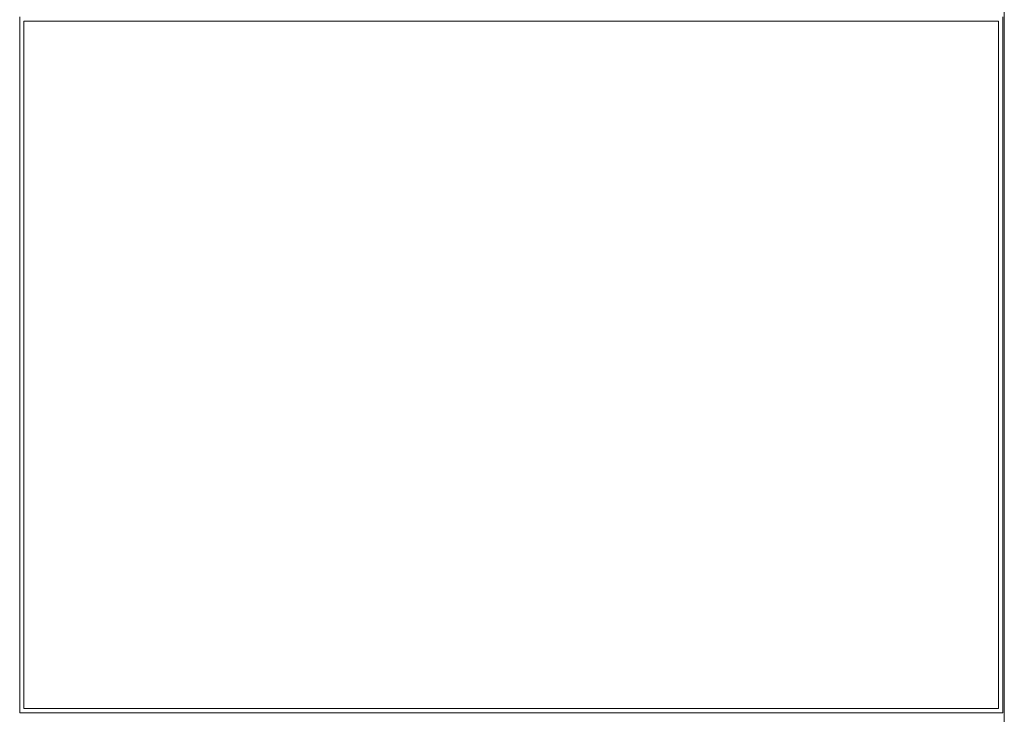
# Model space of a CAD drawing. Header units: millimetres. Extents: x -261 to 187, y -214 to 106.
# Tile 51 of 256: x -216.837 to -216.15, y -161.579 to -161.094. Entities that reach past the tile are written whole.
import ezdxf

# ---------------------------------------------------------------- set-up
doc = ezdxf.new("R2010")
doc.units = ezdxf.units.MM
doc.header["$LTSCALE"] = 0.005
doc.header["$MEASUREMENT"] = 0
doc.layers.add('IFC-Elemento construtivo genérico-Contorno', color=9, linetype='Continuous', lineweight=5)
doc.layers.add('IFC-Parede-Contorno', color=9, linetype='Continuous', lineweight=5)

msp = doc.modelspace()

# ---------------------------------------------------------------- linework, layer by layer
at = {"layer": 'IFC-Elemento construtivo genérico-Contorno', "lineweight": 5}
for p, q in [((-216.83715, -161.57763), (-216.83715, -161.09167)), ((-216.15121, -161.57763), (-216.15121, -161.09167)), ((-216.83415, -161.57463), (-216.83415, -161.09467)), ((-216.83415, -161.09467), (-216.15421, -161.09467)), ((-216.15421, -161.57463), (-216.15421, -161.09467)), ((-216.83715, -161.57763), (-216.15121, -161.57763)), ((-216.83415, -161.57463), (-216.15421, -161.57463))]:
    msp.add_line(p, q, dxfattribs=at)
at = {"layer": 'IFC-Parede-Contorno', "lineweight": 5}
msp.add_line((-216.15007, -161.83695), (-216.15007, -160.09139), dxfattribs=at)

doc.saveas('drawing.dxf')
